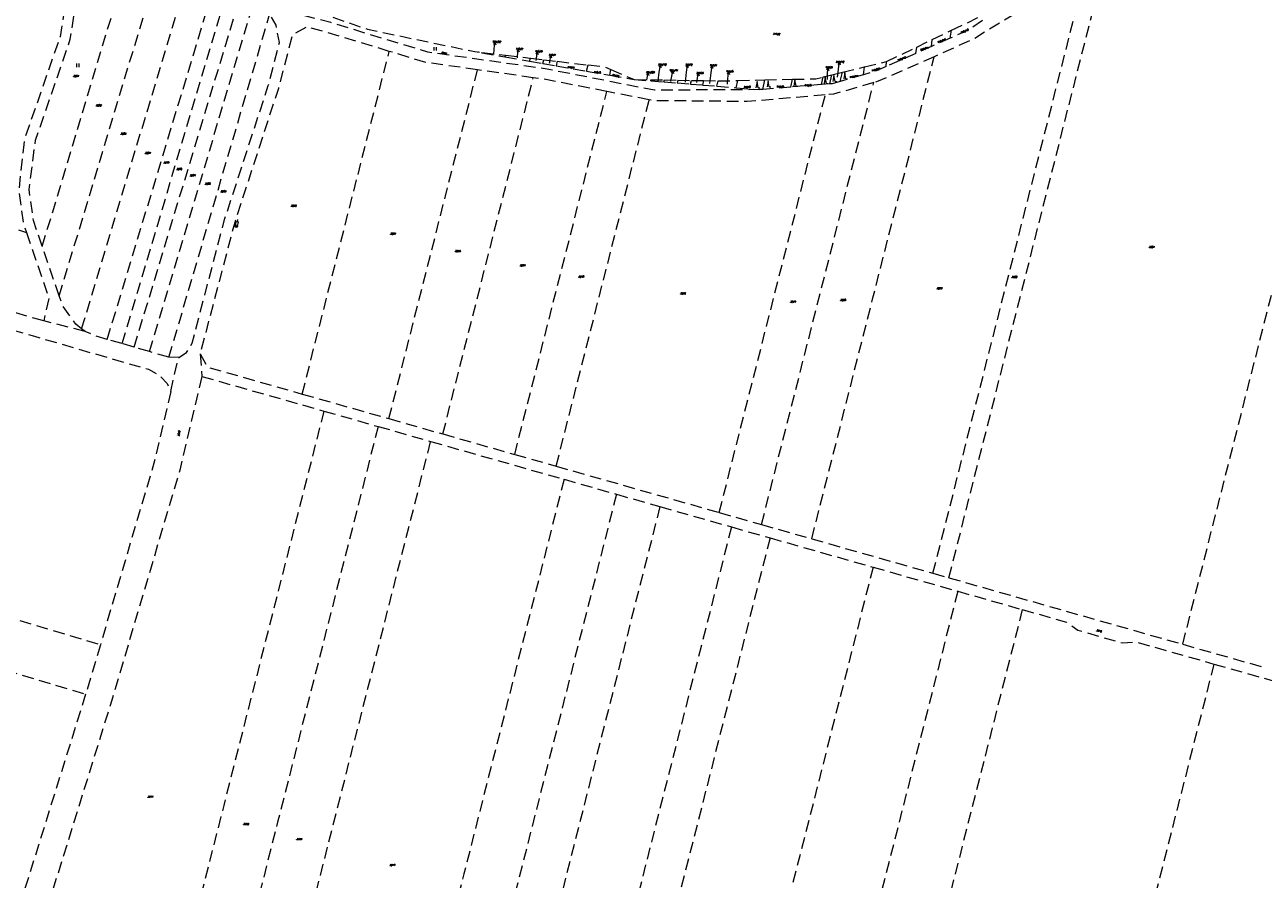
# Model space of a CAD drawing. Header units: metres. Extents: x -626722 to -621116, y -1178216 to -1174550.
# Tile 80 of 86: x -623535 to -623003, y -1175971 to -1175603. Entities that reach past the tile are written whole.
import ezdxf
from ezdxf.enums import TextEntityAlignment as Align

# ---------------------------------------------------------------- set-up
doc = ezdxf.new("R2010")
doc.units = ezdxf.units.M
doc.header["$MEASUREMENT"] = 0
doc.linetypes.add('DASHEDX2', pattern=[1.5, 1, -0.5])
doc.linetypes.add('DOT', pattern=[0.25, 0, -0.25])
for name, color, linetype, lineweight in [('8_kat_KN_Hranice parcel', 200, 'DASHEDX2', 25), ('8_kat_KN_PČ popisy', 210, 'Continuous', 0), ('8_kat_KN_Slučkové čáry', 200, 'DOT', 25), ('8_kat_KN_Značky budov', 7, 'Continuous', 0), ('8_kat_KN_Značky kultur', 7, 'Continuous', 0), ('8_kat_KN_Čísla parcel', 200, 'Continuous', 25)]:
    doc.layers.add(name, color=color, linetype=linetype, lineweight=lineweight)
doc.styles.add('Style-ITALICS', font='ITALICS.shx')

# ---------------------------------------------------------------- blocks, each defined once
blk = doc.blocks.new('1029_194')
at = {"layer": '8_kat_KN_PČ popisy', "color": 6, "linetype": 'Continuous', "lineweight": 0}
for p, q in [((0.16, 3), (-0.4, 2.02)), ((0, 0), (0.16, 3)), ((0.16, 3), (0.6, 1.97))]:
    blk.add_line(p, q, dxfattribs=at)
blk = doc.blocks.new('1029_58')
at = {"layer": '8_kat_KN_PČ popisy', "color": 6, "linetype": 'Continuous', "lineweight": 0}
for p, q in [((0.31, 2.99), (-0.29, 2.04)), ((0, 0), (0.31, 2.99)), ((0.31, 2.99), (0.71, 1.94))]:
    blk.add_line(p, q, dxfattribs=at)
blk = doc.blocks.new('1029_197')
at = {"layer": '8_kat_KN_PČ popisy', "color": 6, "linetype": 'Continuous', "lineweight": 0}
for p, q in [((0.21, 2.99), (-0.36, 2.03)), ((0, 0), (0.21, 2.99)), ((0.21, 2.99), (0.64, 1.96))]:
    blk.add_line(p, q, dxfattribs=at)
blk = doc.blocks.new('1029_198')
at = {"layer": '8_kat_KN_PČ popisy', "color": 6, "linetype": 'Continuous', "lineweight": 0}
for p, q in [((0.37, 2.98), (-0.25, 2.05)), ((0, 0), (0.37, 2.98)), ((0.37, 2.98), (0.74, 1.92))]:
    blk.add_line(p, q, dxfattribs=at)
blk = doc.blocks.new('1029_80')
at = {"layer": '8_kat_KN_PČ popisy', "color": 6, "linetype": 'Continuous', "lineweight": 0}
for p, q in [((0.42, 2.97), (-0.22, 2.05)), ((0, 0), (0.42, 2.97)), ((0.42, 2.97), (0.77, 1.91))]:
    blk.add_line(p, q, dxfattribs=at)
blk = doc.blocks.new('1029_214')
at = {"layer": '8_kat_KN_PČ popisy', "color": 6, "linetype": 'Continuous', "lineweight": 0}
for p, q in [((0.26, 2.99), (-0.32, 2.04)), ((0, 0), (0.26, 2.99)), ((0.26, 2.99), (0.67, 1.95))]:
    blk.add_line(p, q, dxfattribs=at)
blk = doc.blocks.new('1029_36')
at = {"layer": '8_kat_KN_PČ popisy', "color": 6, "linetype": 'Continuous', "lineweight": 0}
for p, q in [((0.57, 2.95), (-0.11, 2.06)), ((0, 0), (0.57, 2.95)), ((0.57, 2.95), (0.87, 1.87))]:
    blk.add_line(p, q, dxfattribs=at)
blk = doc.blocks.new('1029_215')
at = {"layer": '8_kat_KN_PČ popisy', "color": 6, "linetype": 'Continuous', "lineweight": 0}
for p, q in [((0.47, 2.96), (-0.18, 2.05)), ((0, 0), (0.47, 2.96)), ((0.47, 2.96), (0.81, 1.9))]:
    blk.add_line(p, q, dxfattribs=at)
blk = doc.blocks.new('1029_134')
at = {"layer": '8_kat_KN_PČ popisy', "color": 6, "linetype": 'Continuous', "lineweight": 0}
for p, q in [((0.52, 2.95), (-0.15, 2.06)), ((0, 0), (0.52, 2.95)), ((0.52, 2.95), (0.84, 1.88))]:
    blk.add_line(p, q, dxfattribs=at)
blk = doc.blocks.new('3.06')
at = {"layer": '8_kat_KN_Značky kultur', "color": 7, "linetype": 'Continuous', "lineweight": 13}
for p, q in [((-0.51, 0), (-0.51, 1.5)), ((0.49, 0), (0.49, 1.5))]:
    blk.add_line(p, q, dxfattribs=at)
blk = doc.blocks.new('3.08_1')
at = {"layer": '8_kat_KN_Značky kultur', "color": 7, "linetype": 'Continuous', "lineweight": 13}
for p, q in [((0, 2.68), (-0.5, 0)), ((0.5, 0), (0, 2.68)), ((0.5, 0), (1.17, 0))]:
    blk.add_line(p, q, dxfattribs=at)
blk = doc.blocks.new('4.11_4')
at = {"layer": '8_kat_KN_Značky budov', "lineweight": 13}
for p, q in [((-0.49, 0.11), (-0.07, 2.06)), ((-0.07, 2.06), (0.91, 1.86)), ((0.42, 1.96), (0.62, 2.94)), ((0.49, -0.1), (0.91, 1.86))]:
    blk.add_line(p, q, dxfattribs=at)
for radius in [0.5, 0.0303]:
    blk.add_circle((0, 0), radius, dxfattribs=at)

msp = doc.modelspace()

# ---------------------------------------------------------------- linework, layer by layer
at = {"layer": '8_kat_KN_Hranice parcel', "lineweight": 13, "ltscale": 5}
for p, q in [((-623527.73, -1175698.7), (-623488.08, -1175567.03)), ((-623520.44, -1175720.07), (-623476.25, -1175573.35)), ((-623510.8, -1175734.19), (-623464.28, -1175579.72)), ((-623499.78, -1175738.77), (-623453.42, -1175585.52)), ((-623488.2, -1175742.11), (-623442.68, -1175591.61)), ((-623481.62, -1175744.05), (-623437.08, -1175594.78)), ((-623473.27, -1175746.5), (-623429.96, -1175598.97)), ((-623136.65, -1175605.77), (-623122.9, -1175599.17)), ((-623144.98, -1175609.78), (-623136.65, -1175605.77)), ((-623137.25, -1175609.18), (-623136.65, -1175605.77)), ((-623164.74, -1175619.28), (-623151.69, -1175613)), ((-623145.3, -1175612.75), (-623152.09, -1175615.75)), ((-623152.09, -1175615.75), (-623151.69, -1175613)), ((-623151.69, -1175613), (-623144.98, -1175609.78)), ((-623137.25, -1175609.18), (-623145.3, -1175612.75)), ((-623145.3, -1175612.75), (-623144.98, -1175609.78)), ((-623415.95, -1175762.28), (-623378.52, -1175614.86)), ((-623338.68, -1175615.32), (-623338.73, -1175615.49)), ((-623338.73, -1175615.49), (-623328.76, -1175617.24)), ((-623338.68, -1175615.32), (-623328.54, -1175616.52)), ((-623328.54, -1175616.52), (-623328.76, -1175617.24)), ((-623328.76, -1175617.24), (-623318.13, -1175619.1)), ((-623328.54, -1175616.52), (-623317.78, -1175617.79)), ((-623318.13, -1175619.1), (-623317.78, -1175617.79)), ((-623318.13, -1175619.1), (-623312.42, -1175620.1)), ((-623317.78, -1175617.79), (-623311.98, -1175618.47)), ((-623312.42, -1175620.1), (-623311.98, -1175618.47)), ((-623311.98, -1175618.47), (-623306.27, -1175619.15)), ((-623306.27, -1175619.15), (-623306.77, -1175621.09)), ((-623306.27, -1175619.15), (-623292.99, -1175620.71)), ((-623174.13, -1175621.56), (-623164.74, -1175619.28)), ((-623152.09, -1175615.75), (-623164.83, -1175621.38)), ((-623164.83, -1175621.38), (-623164.74, -1175619.28)), ((-623378.66, -1175772.88), (-623340.56, -1175622.79)), ((-623316.57, -1175626.19), (-623340.56, -1175622.79)), ((-623312.42, -1175620.1), (-623306.77, -1175621.09)), ((-623306.77, -1175621.09), (-623293.69, -1175623.38)), ((-623293.69, -1175623.38), (-623292.99, -1175620.71)), ((-623293.69, -1175623.38), (-623283.71, -1175625.12)), ((-623283.71, -1175625.12), (-623283.2, -1175622.65)), ((-623283.2, -1175622.65), (-623273.17, -1175626.97)), ((-623188.22, -1175624.97), (-623183.61, -1175623.86)), ((-623184.56, -1175627.77), (-623183.61, -1175623.86)), ((-623183.61, -1175623.86), (-623174.13, -1175621.56)), ((-623174.59, -1175624.91), (-623174.13, -1175621.56)), ((-623355.48, -1175779.47), (-623316.57, -1175626.19)), ((-623283.71, -1175625.12), (-623273.17, -1175626.97)), ((-623273.17, -1175626.97), (-623265.96, -1175627.09)), ((-623273.17, -1175626.97), (-623266.04, -1175627.55)), ((-623266.04, -1175627.55), (-623265.96, -1175627.09)), ((-623266.04, -1175627.55), (-623260.38, -1175628)), ((-623265.96, -1175627.09), (-623260.19, -1175627.18)), ((-623260.38, -1175628), (-623260.19, -1175627.18)), ((-623260.38, -1175628), (-623254.64, -1175628.47)), ((-623260.19, -1175627.18), (-623254.34, -1175627.28)), ((-623254.34, -1175627.28), (-623254.64, -1175628.47)), ((-623254.64, -1175628.47), (-623248.94, -1175628.93)), ((-623254.34, -1175627.28), (-623248.54, -1175627.38)), ((-623248.94, -1175628.93), (-623248.54, -1175627.38)), ((-623248.94, -1175628.93), (-623243.64, -1175629.36)), ((-623248.54, -1175627.38), (-623243.2, -1175627.46)), ((-623243.64, -1175629.36), (-623243.2, -1175627.46)), ((-623243.64, -1175629.36), (-623237.6, -1175629.84)), ((-623243.2, -1175627.46), (-623237.02, -1175627.57)), ((-623237.6, -1175629.84), (-623237.02, -1175627.57)), ((-623237.6, -1175629.84), (-623229.27, -1175630.52)), ((-623229.27, -1175630.52), (-623228.61, -1175627.43)), ((-623228.61, -1175627.43), (-623217.02, -1175627.16)), ((-623218.43, -1175818.44), (-623170.16, -1175628.32)), ((-623217.82, -1175631.23), (-623217.02, -1175627.16)), ((-623217.02, -1175627.16), (-623205.05, -1175626.88)), ((-623205.82, -1175630.24), (-623205.05, -1175626.88)), ((-623192.63, -1175629.15), (-623205.82, -1175630.24)), ((-623192.63, -1175629.15), (-623191.9, -1175625.87)), ((-623189.03, -1175628.85), (-623192.63, -1175629.15)), ((-623191.9, -1175625.87), (-623188.22, -1175624.97)), ((-623189.03, -1175628.85), (-623188.22, -1175624.97)), ((-623174.59, -1175624.91), (-623184.56, -1175627.77)), ((-623324.57, -1175788.26), (-623284.94, -1175632.16)), ((-623266.72, -1175635.73), (-623284.94, -1175632.16)), ((-623236.62, -1175813.27), (-623191, -1175633.59)), ((-623229.27, -1175630.52), (-623219.09, -1175631.34)), ((-623217.82, -1175631.23), (-623219.09, -1175631.34)), ((-623205.82, -1175630.24), (-623217.82, -1175631.23)), ((-623306.73, -1175793.33), (-623266.72, -1175635.73)), ((-623520.44, -1175720.07), (-623527.73, -1175698.7)), ((-623509.36, -1175735.34), (-623527.13, -1175730.84)), ((-623509.36, -1175735.34), (-623510.8, -1175734.19)), ((-623493.39, -1175740.6), (-623499.78, -1175738.77)), ((-623488.2, -1175742.11), (-623493.39, -1175740.6)), ((-623481.62, -1175744.05), (-623488.2, -1175742.11)), ((-623473.27, -1175746.5), (-623481.62, -1175744.05)), ((-623469.08, -1175746.54), (-623473.27, -1175746.5)), ((-623472.52, -1175761.22), (-623469.08, -1175746.54)), ((-623459.87, -1175745.03), (-623459.05, -1175754.71)), ((-623459.05, -1175754.71), (-623406.62, -1175769.61)), ((-623415.95, -1175762.28), (-623378.66, -1175772.88)), ((-623406.62, -1175769.61), (-623383.29, -1175776.25)), ((-623378.66, -1175772.88), (-623355.48, -1175779.47)), ((-623383.29, -1175776.25), (-623360.71, -1175782.67)), ((-623360.71, -1175782.67), (-623303.33, -1175798.99)), ((-623355.48, -1175779.47), (-623324.57, -1175788.26)), ((-623324.57, -1175788.26), (-623306.73, -1175793.33)), ((-623306.73, -1175793.33), (-623236.62, -1175813.27)), ((-623303.33, -1175798.99), (-623280.8, -1175805.39)), ((-623280.8, -1175805.39), (-623262.11, -1175810.71)), ((-623262.11, -1175810.71), (-623231.34, -1175819.46)), ((-623236.62, -1175813.27), (-623218.43, -1175818.44)), ((-623231.34, -1175819.46), (-623214.77, -1175824.17)), ((-623218.43, -1175818.44), (-623196.82, -1175824.58)), ((-623214.77, -1175824.17), (-623170.44, -1175836.77)), ((-623196.82, -1175824.58), (-623144.68, -1175839.41)), ((-623170.44, -1175836.77), (-623134.02, -1175847.13)), ((-623144.68, -1175839.41), (-623137.84, -1175841.35)), ((-623137.84, -1175841.35), (-623037.28, -1175869.94)), ((-623134.02, -1175847.13), (-623106.27, -1175855.02)), ((-623502.76, -1175870.17), (-623509.1, -1175891.47)), ((-623037.28, -1175869.94), (-623001.29, -1175880.17)), ((-623023.85, -1175878.45), (-622916.31, -1175909.03)), ((-623509.1, -1175891.47), (-623541.63, -1175995.71))]:
    msp.add_line(p, q, dxfattribs=at)
at = {"layer": '8_kat_KN_Hranice parcel', "lineweight": 13, "ltscale": 5, "flags": 128}
for points in [[(-623570.71, -1175535.06), (-623523.84, -1175549.64), (-623516.62, -1175567.94), (-623515.54, -1175580.21), (-623520.09, -1175608.58), (-623535.45, -1175652.79), (-623537.88, -1175674.94), (-623535.91, -1175688.68), (-623534.5, -1175692.81)], [(-623037.28, -1175869.94), (-622997.12, -1175711.77), (-622956.97, -1175553.6)], [(-623527.73, -1175698.7), (-623531.52, -1175687.62), (-623533.42, -1175674.3), (-623530.62, -1175653.02), (-623515.71, -1175609.68), (-623511.01, -1175580.37), (-623512.19, -1175566.9), (-623516.53, -1175555.92)], [(-623137.84, -1175841.35), (-623103.67, -1175706.77), (-623069.5, -1175572.18)], [(-623451.76, -1175581.29), (-623425.65, -1175592.39), (-623387.94, -1175605.34), (-623341.78, -1175614.96), (-623338.68, -1175615.32)], [(-623219.09, -1175631.34), (-623264.5, -1175631.58), (-623311.44, -1175622.37), (-623361.87, -1175615.23), (-623403.59, -1175602.51), (-623422.4, -1175597.53), (-623435, -1175590.07), (-623451.76, -1175581.29)], [(-623144.68, -1175839.41), (-623111.53, -1175708.81), (-623078.37, -1175578.2)], [(-623078.37, -1175578.2), (-623104.53, -1175595.74), (-623127.3, -1175609.63), (-623144.17, -1175617.17)], [(-623493.39, -1175740.6), (-623448.82, -1175591.17), (-623448.39, -1175588.38)], [(-623469.08, -1175746.54), (-623465.64, -1175744.47), (-623463.32, -1175740.48), (-623449.31, -1175687.19), (-623430.52, -1175629.58), (-623425.74, -1175611.09), (-623427.19, -1175603.56), (-623429.96, -1175598.97)], [(-623123.38, -1175601.64), (-623129.78, -1175605.88), (-623137.25, -1175609.18)], [(-623378.52, -1175614.86), (-623404.82, -1175606.84), (-623414.05, -1175604.4), (-623420.25, -1175607.83), (-623426.2, -1175630.84), (-623444.99, -1175688.46), (-623459.87, -1175745.03)], [(-623340.56, -1175622.79), (-623362.85, -1175619.64), (-623378.52, -1175614.86)], [(-623196.82, -1175824.58), (-623170.49, -1175720.88), (-623144.17, -1175617.17)], [(-623144.17, -1175617.17), (-623168.24, -1175627.76), (-623170.16, -1175628.32)], [(-623292.99, -1175620.71), (-623285.7, -1175621.57), (-623283.2, -1175622.65)], [(-623164.83, -1175621.38), (-623169.48, -1175623.44), (-623174.59, -1175624.91)], [(-623284.94, -1175632.16), (-623312.19, -1175626.81), (-623316.57, -1175626.19)], [(-623237.02, -1175627.57), (-623235.53, -1175627.59), (-623228.61, -1175627.43)], [(-623205.05, -1175626.88), (-623195.12, -1175626.65), (-623191.9, -1175625.87)], [(-623170.16, -1175628.32), (-623187.4, -1175633.31), (-623191, -1175633.59)], [(-623184.56, -1175627.77), (-623188.03, -1175628.77), (-623189.03, -1175628.85)], [(-623191, -1175633.59), (-623224.55, -1175636.47), (-623264.96, -1175636.08), (-623266.72, -1175635.73)], [(-623609.83, -1175670.05), (-623558.96, -1175685.19), (-623534.5, -1175692.81)], [(-623720.88, -1175682.23), (-623645.36, -1175704.22), (-623569.79, -1175726.2), (-623531.14, -1175737.43), (-623482.09, -1175751.66), (-623477.52, -1175754.01), (-623474, -1175757.74), (-623472.52, -1175761.22)], [(-623534.5, -1175692.81), (-623524.9, -1175720.93), (-623527.13, -1175730.84)], [(-623527.13, -1175730.84), (-623567.75, -1175718.99), (-623619.65, -1175703.92)], [(-623510.8, -1175734.19), (-623513.33, -1175732.17), (-623518.97, -1175724.35), (-623520.44, -1175720.07)], [(-623499.78, -1175738.77), (-623504.78, -1175737.33), (-623509.36, -1175735.34)], [(-623459.87, -1175745.03), (-623456.73, -1175750.69), (-623415.95, -1175762.28)], [(-623459.05, -1175754.71), (-623468.61, -1175794.98), (-623497.85, -1175894.05), (-623527.67, -1175989.97), (-623557.49, -1176085.89)], [(-623472.52, -1175761.22), (-623479.74, -1175792.04), (-623502.76, -1175870.17)], [(-623406.62, -1175769.61), (-623449.7, -1175939.31), (-623492.79, -1176109.01)], [(-623383.29, -1175776.25), (-623426.38, -1175945.95), (-623469.46, -1176115.65)], [(-623446.9, -1176122.07), (-623403.78, -1175952.26), (-623360.71, -1175782.67)], [(-623759.99, -1175792.6), (-623631.38, -1175831.39), (-623502.76, -1175870.17)], [(-623303.33, -1175798.99), (-623346.41, -1175968.7), (-623389.5, -1176138.41)], [(-623280.8, -1175805.39), (-623323.89, -1175975.1), (-623366.97, -1176144.82)], [(-623262.11, -1175810.71), (-623305.19, -1175980.42), (-623348.28, -1176150.14)], [(-623766.12, -1175813.97), (-623637.61, -1175852.72), (-623509.1, -1175891.47)], [(-623231.34, -1175819.46), (-623274.43, -1175989.18), (-623317.51, -1176158.9)], [(-623214.77, -1175824.17), (-623257.86, -1175993.89), (-623300.95, -1176163.61)], [(-623170.44, -1175836.77), (-623213.53, -1176006.5), (-623256.62, -1176176.23)], [(-623134.02, -1175847.13), (-623177.11, -1176016.86), (-623220.2, -1176186.6)], [(-623106.27, -1175855.02), (-623149.37, -1176024.76), (-623192.46, -1176194.5)], [(-623106.27, -1175855.02), (-623087.3, -1175860.41), (-623082.39, -1175863.88), (-623063.16, -1175869.38), (-623057.17, -1175868.98), (-623023.85, -1175878.45)], [(-623023.85, -1175878.45), (-623066.95, -1176048.2), (-623110.05, -1176217.95)]]:
    msp.add_lwpolyline(points, dxfattribs=at)
at = {"layer": '8_kat_KN_PČ popisy', "lineweight": 0}
for p, q in [((-623333.6, -1175616.16), (-623333.39, -1175613.98)), ((-623323.37, -1175617.68), (-623323.33, -1175617.02)), ((-623315.31, -1175618.81), (-623315.23, -1175618.09)), ((-623309.56, -1175620), (-623309.5, -1175619.58)), ((-623262.93, -1175627.5), (-623262.37, -1175623.75)), ((-623251.18, -1175628.17), (-623250.65, -1175623.78)), ((-623240.6, -1175628.63), (-623240.05, -1175624.09)), ((-623185.71, -1175625.99), (-623185.36, -1175622.62)), ((-623267.76, -1175627.28), (-623267.72, -1175627.07)), ((-623257.39, -1175627.81), (-623257.13, -1175626.28)), ((-623246.17, -1175628.3), (-623246.03, -1175627.37)), ((-623233.01, -1175628.96), (-623232.84, -1175626.76)), ((-623190.11, -1175627.01), (-623190.01, -1175625.01))]:
    msp.add_line(p, q, dxfattribs=at)
at = {"layer": '8_kat_KN_Slučkové čáry', "lineweight": 0, "ltscale": 5}
msp.add_line((-623338.73, -1175615.49), (-623341.78, -1175614.96), dxfattribs=at)

# ---------------------------------------------------------------- block references
at = {"layer": '8_kat_KN_PČ popisy', "lineweight": 0}
for name, p in [('1029_214', (-623333.39, -1175613.98)), ('1029_197', (-623323.33, -1175617.02)), ('1029_198', (-623315.23, -1175618.09)), ('1029_80', (-623309.5, -1175619.58)), ('1029_36', (-623267.72, -1175627.07)), ('1029_215', (-623262.37, -1175623.75)), ('1029_134', (-623257.13, -1175626.28)), ('1029_198', (-623250.65, -1175623.78)), ('1029_80', (-623246.03, -1175627.37)), ('1029_198', (-623240.05, -1175624.09)), ('1029_197', (-623232.84, -1175626.76)), ('1029_194', (-623190.01, -1175625.01)), ('1029_58', (-623185.36, -1175622.62))]:
    msp.add_blockref(name, p, dxfattribs=at)
at = {"layer": '8_kat_KN_Značky budov', "lineweight": 13}
msp.add_blockref('4.11_4', (-623444.22, -1175690.13), dxfattribs=at)
at = {"layer": '8_kat_KN_Značky kultur', "lineweight": 13}
for name, p in [('3.06', (-623358.75, -1175614.55)), ('3.06', (-623512.34, -1175621.65)), ('3.08_1', (-623182.59, -1175626.67)), ('3.08_1', (-623220.35, -1175630.56)), ('3.08_1', (-623215.56, -1175630.17)), ('3.08_1', (-623204.04, -1175629.83)), ('3.08_1', (-623191.01, -1175628.71)), ('3.08_1', (-623187.26, -1175627.9))]:
    msp.add_blockref(name, p, dxfattribs=at)

# ---------------------------------------------------------------- texts
at = {"layer": '8_kat_KN_Čísla parcel', "lineweight": 0, "style": 'Style-ITALICS'}
for s, p in [('717/2', (-623212.025, -1175607.81)), ('721/62', (-623332.393, -1175611.1)), ('718/2', (-623322.678, -1175614.13)), ('718/3', (-623314.304, -1175615.22)), ('718/4', (-623308.561, -1175616.71)), ('719/10', (-623184.772, -1175619.74)), ('721/69', (-623266.337, -1175624.24)), ('721/70', (-623261.191, -1175620.89)), ('721/71', (-623256.235, -1175623.44)), ('719/2', (-623249.754, -1175620.91)), ('719/3', (-623244.991, -1175624.51)), ('719/4', (-623239.228, -1175621.21)), ('719/5', (-623232.161, -1175623.87)), ('719/9', (-623189.508, -1175622.12)), ('719/6', (-623224.698, -1175630.54)), ('719/7', (-623210.518, -1175630.41)), ('719/8', (-623198.598, -1175629.85))]:
    msp.add_text(s, height=0.7, dxfattribs=at).set_placement(p, align=Align.CENTER)
for s, rotation, p in [('719/16', 25, (-623130.977, -1175606.526)), ('719/14', 18, (-623148.342, -1175614.095)), ('719/15', 23, (-623140.919, -1175610.68)), ('719/13', 22, (-623158.062, -1175618.455)), ('718/1', 358, (-623300.512, -1175622.168)), ('718/5', 356, (-623289.164, -1175624.262)), ('718/6', 345, (-623281.314, -1175625.662)), ('719/12', 16, (-623169.314, -1175623.128)), ('719/11', 11, (-623178.75, -1175626.095))]:
    msp.add_text(s, height=0.7, rotation=rotation, dxfattribs=at).set_placement(p, align=Align.CENTER)
for s, rotation, p in [('3292', 349, (-623356.352, -1175615.744)), ('3342', 77, (-623468.921, -1175780.501)), ('3316', 344, (-623074.554, -1175864.197))]:
    msp.add_text(s, height=0.7, rotation=rotation, dxfattribs=at).set_placement(p)
for s, p in [('3281', (-623514.45, -1175625.85)), ('3282', (-623504.7, -1175638.47)), ('3283', (-623494.13, -1175650.62)), ('3284', (-623483.64, -1175658.92)), ('3285', (-623475.66, -1175663.03)), ('3286', (-623470.09, -1175665.81)), ('3287', (-623464.34, -1175668.59)), ('3288', (-623457.84, -1175672.17)), ('3289', (-623451.14, -1175675.49)), ('3290', (-623420.84, -1175681.64)), ('3291', (-623378.12, -1175693.64)), ('3301', (-623051.88, -1175699.45)), ('3293', (-623350.31, -1175701.17)), ('3294', (-623322.41, -1175707.28)), ('3295', (-623297.2, -1175712.12)), ('3300', (-623110.94, -1175712.28)), ('3296', (-623253.43, -1175719.36)), ('3299', (-623143.11, -1175717.11)), ('3297', (-623206.14, -1175722.95)), ('3298', (-623184.61, -1175722.17)), ('3341', (-623482.44, -1175935.88)), ('3340', (-623441.34, -1175947.66)), ('3339', (-623418.51, -1175954.14)), ('4017', (-623378.48, -1175965.32))]:
    msp.add_text(s, height=0.7, dxfattribs=at).set_placement(p)

doc.saveas('drawing.dxf')
